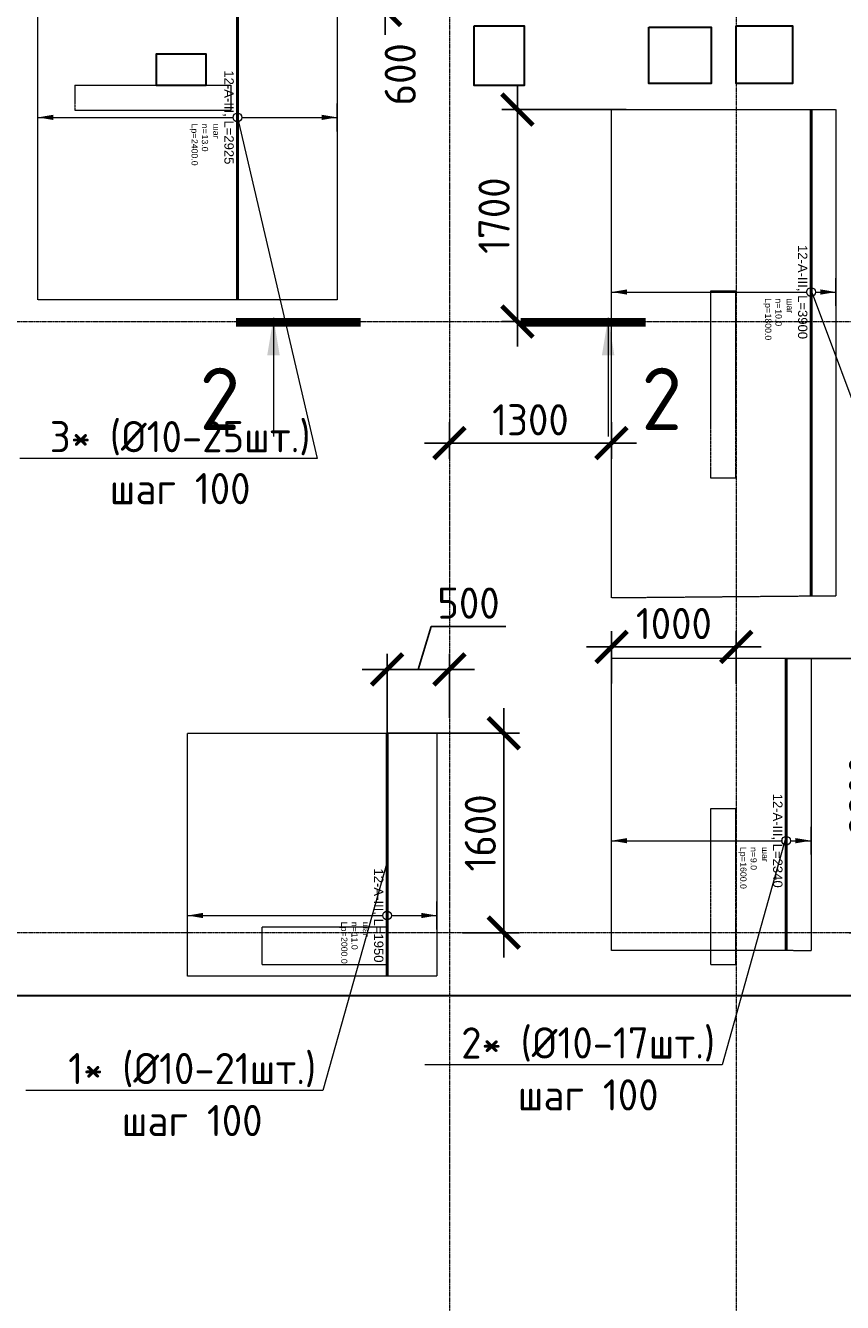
# Model space of a CAD drawing. Header units: millimetres. Extents: x -386473 to 311666, y -59273 to 291770.
# Tile 108 of 132: x 134808 to 141359, y 11851 to 22090. Entities that reach past the tile are written whole.
import ezdxf
from ezdxf import colors
from ezdxf.entities.mleader import LeaderData, LeaderLine
from ezdxf.enums import TextEntityAlignment as Align
from ezdxf.math import Vec2, Vec3

# ---------------------------------------------------------------- set-up
doc = ezdxf.new("R2010")
doc.units = ezdxf.units.MM
doc.set_wipeout_variables(frame=1)
for name, pattern in [('01 Штриховая _4 мм_', [6, 3.5, -2.5]), ('______5', [1100, 800, -100, 100, -100]), ('DASHED', [7, 5, -2, 0]), ('GOST2.303 4', [7, 5, -2, 0]), ('осевая', [50.8, 31.75, -6.35, 6.35, -6.35])]:
    doc.linetypes.add(name, pattern=pattern)
for name, color, linetype, lineweight in [('АрмСтер', 2, 'Continuous', 50), ('контур распр. стерхней', 2, 'GOST2.303 4', 20), ('Оси', 40, '______5', 18), ('Перекрытие ж_бетон', 1, 'Continuous', 30), ('подоснова', 151, 'Continuous', 5), ('РАЗМЕРЫ', 1, 'Continuous', 9), ('Узлы', 7, 'Continuous', 0)]:
    doc.layers.add(name, color=color, linetype=linetype, lineweight=lineweight)
doc.layers.add('АрмСтер_атрибуты', color=2, linetype='Continuous', lineweight=0, plot=False)
doc.layers.add('Колонна_ бетон', color=7, linetype='Continuous', lineweight=50, true_color=0xb4b496)
doc.styles.add('GOST-2.304_Type-B', font='GOST_Common.ttf')
doc.styles.get("Standard").update_dxf_attribs({"font": 'arial.ttf'})
doc.styles.add('Аннотативный', font='arial.ttf')
doc.dimstyles.new('СПДС', dxfattribs={"dimscale": 100, "dimtxt": 2.5, "dimasz": 2.5, "dimexe": 1.25, "dimexo": 0, "dimtad": 1, "dimdec": 0, "dimtxsty": 'GOST-2.304_Type-B', "dimblk": 'ARCHTICK', "dimcen": 2.5, "dimdle": 2, "dimadec": 0, "dimazin": 2, "dimtfac": 0.75, "dimtdec": 0, "dimtmove": 1, "dimatfit": 3, "dimfxl": 1, "dimtolj": 1, "dimarcsym": 1})

# ---------------------------------------------------------------- blocks, each defined once
blk = doc.blocks.new('оси2')
at = {"layer": 'Оси', "color": 16, "linetype": 'осевая', "lineweight": 0, "ltscale": 0.25, "transparency": 33554687}
for p, q in [((1015145.5, 5465.4), (1015145.5, -20739.3)), ((1017445.5, 5465.4), (1017445.5, -20739.3)), ((979200, -9792.9), (1032582.1, -9792.9)), ((979200, -14692.9), (1032582.1, -14692.9))]:
    blk.add_line(p, q, dxfattribs=at)
blk = doc.blocks.new('*U62')
at = {"layer": 'РАЗМЕРЫ'}
for p, q in [((112, 200), (-112, 200)), ((112, -1600), (-112, -1600))]:
    blk.add_line(p, q, dxfattribs=at)
at = {"layer": 'РАЗМЕРЫ', "ltscale": 15}
blk.add_line((0, -1600), (0, 200), dxfattribs=at)
at = {"layer": 'РАЗМЕРЫ'}
for points in [[(0, 200), (21, 75), (-21, 75)], [(0, -1600), (21, -1475), (-21, -1475)]]:
    blk.add_solid(points, dxfattribs=at)
at = {"layer": 'АрмСтер_атрибуты', "color": 215, "ltscale": 15, "style": 'Аннотативный'}
for s, p in [('шаг', (51, -194)), ('n=', (51, -285)), ('Lр=', (50, -368))]:
    blk.add_text(s, height=50, dxfattribs=at).set_placement(p)
at = {"layer": 'АрмСтер_атрибуты', "style": 'Аннотативный', "flags": 8}
blk.add_attdef('ПОЗ', (110, 30), '', height=75, dxfattribs=at)
at = {"layer": 'АрмСтер_атрибуты', "color": 215, "style": 'Аннотативный'}
for tag, p, flags in [('ШАГ', (191, -194), 10), ('КОЛ', (138, -285), 8), ('ШИРИНА', (173, -368), 8)]:
    blk.add_attdef(tag, p, '', height=50, dxfattribs=dict(at, flags=flags))
at = {"layer": 'АрмСтер_атрибуты', "flags": 9}
for tag, p in [('МАССА', (-1034, -1010)), ('ОБОЗНАЧЕНИЕ', (-1034, -1124))]:
    blk.add_attdef(tag, p, '', height=75, dxfattribs=at)
at = {"linetype": 'Continuous', "lineweight": 0}
blk.add_wipeout([(35, 0), (28, 21), (11, 33), (-11, 33), (-28, 21), (-35, 0), (-28, -21), (-11, -33), (11, -33), (28, -21)], dxfattribs=at)
at = {"color": 0, "linetype": 'ByBlock', "lineweight": -2, "ltscale": 100}
blk.add_line((-1463, 0), (2437, 0), dxfattribs=at)
at = {"layer": 'РАЗМЕРЫ'}
blk.add_circle((0, 0), 35, dxfattribs=at)
at = {"layer": 'АрмСтер_атрибуты', "style": 'Аннотативный', "flags": 8}
blk.add_attdef('НАИМЕНОВАНИЕ', text='', height=75, dxfattribs=at).set_placement((0, -29), align=Align.TOP_CENTER)
blk = doc.blocks.new('_None')
blk = doc.blocks.new('*U203')
at = {"layer": 'РАЗМЕРЫ'}
for p, q in [((112, 800), (-112, 800)), ((112, -1600), (-112, -1600))]:
    blk.add_line(p, q, dxfattribs=at)
at = {"layer": 'РАЗМЕРЫ', "ltscale": 15}
blk.add_line((0, -1600), (0, 800), dxfattribs=at)
at = {"layer": 'РАЗМЕРЫ'}
for points in [[(0, 800), (21, 675), (-21, 675)], [(0, -1600), (21, -1475), (-21, -1475)]]:
    blk.add_solid(points, dxfattribs=at)
at = {"layer": 'АрмСтер_атрибуты', "color": 215, "ltscale": 15, "style": 'Аннотативный'}
for s, p in [('шаг', (51, -194)), ('n=', (51, -285)), ('Lр=', (50, -368))]:
    blk.add_text(s, height=50, dxfattribs=at).set_placement(p)
at = {"layer": 'АрмСтер_атрибуты', "style": 'Аннотативный', "flags": 8}
blk.add_attdef('ПОЗ', (110, 30), '', height=75, dxfattribs=at)
at = {"layer": 'АрмСтер_атрибуты', "color": 215, "style": 'Аннотативный'}
for tag, p, flags in [('ШАГ', (191, -194), 10), ('КОЛ', (138, -285), 8), ('ШИРИНА', (173, -368), 8)]:
    blk.add_attdef(tag, p, '', height=50, dxfattribs=dict(at, flags=flags))
at = {"layer": 'АрмСтер_атрибуты', "flags": 9}
for tag, p in [('МАССА', (-1034, -1010)), ('ОБОЗНАЧЕНИЕ', (-1034, -1124))]:
    blk.add_attdef(tag, p, '', height=75, dxfattribs=at)
at = {"linetype": 'Continuous', "lineweight": 0}
blk.add_wipeout([(35, 0), (28, 21), (11, 33), (-11, 33), (-28, 21), (-35, 0), (-28, -21), (-11, -33), (11, -33), (28, -21)], dxfattribs=at)
at = {"color": 0, "linetype": 'ByBlock', "lineweight": -2, "ltscale": 100}
blk.add_line((-1463, 0), (1462, 0), dxfattribs=at)
at = {"layer": 'РАЗМЕРЫ'}
blk.add_circle((0, 0), 35, dxfattribs=at)
at = {"layer": 'АрмСтер_атрибуты', "style": 'Аннотативный', "flags": 8}
blk.add_attdef('НАИМЕНОВАНИЕ', text='', height=75, dxfattribs=at).set_placement((0, -29), align=Align.TOP_CENTER)
blk = doc.blocks.new('_ArchTick')
at = {"color": 0, "linetype": 'ByBlock', "const_width": 0.15}
blk.add_lwpolyline([(-0.5, -0.5), (0.5, 0.5)], dxfattribs=at)
blk = doc.blocks.new('*D239')
at = {"layer": 'DEFPOINTS', "color": 0, "transparency": 16777216}
for p in [(137307, 22816), (137692, 22816), (137599, 22216)]:
    blk.add_point(p, dxfattribs=at)
at = {"layer": 'РАЗМЕРЫ', "color": 0, "lineweight": -2, "transparency": 16777216}
for p, q in [((137692, 22016), (137692, 23016)), ((137307, 22816), (137817, 22816)), ((137599, 22216), (137817, 22216))]:
    blk.add_line(p, q, dxfattribs=at)
at = {"layer": 'РАЗМЕРЫ', "color": 0, "lineweight": -2, "transparency": 16777216, "xscale": 250, "yscale": 250, "zscale": 250}
for p, rotation in [((137692, 22816), 90), ((137692, 22216), 270)]:
    blk.add_blockref('_ArchTick', p, dxfattribs=dict(at, rotation=rotation))
at = {"layer": 'РАЗМЕРЫ', "color": 0, "lineweight": 0, "transparency": 16777216, "insert": (137813, 21699), "char_height": 250, "attachment_point": 5, "rotation": 90, "style": 'GOST-2.304_Type-B'}
blk.add_mtext('\\A1;600', dxfattribs=at)
blk = doc.blocks.new('*U246')
at = {"layer": 'РАЗМЕРЫ'}
for p, q in [((112, 200), (-112, 200)), ((112, -1400), (-112, -1400))]:
    blk.add_line(p, q, dxfattribs=at)
at = {"layer": 'РАЗМЕРЫ', "ltscale": 15}
blk.add_line((0, -1400), (0, 200), dxfattribs=at)
at = {"layer": 'РАЗМЕРЫ'}
for points in [[(0, 200), (21, 75), (-21, 75)], [(0, -1400), (21, -1275), (-21, -1275)]]:
    blk.add_solid(points, dxfattribs=at)
at = {"layer": 'АрмСтер_атрибуты', "color": 215, "ltscale": 15, "style": 'Аннотативный'}
for s, p in [('шаг', (51, -194)), ('n=', (51, -285)), ('Lр=', (50, -368))]:
    blk.add_text(s, height=50, dxfattribs=at).set_placement(p)
at = {"layer": 'АрмСтер_атрибуты', "style": 'Аннотативный', "flags": 8}
blk.add_attdef('ПОЗ', (110, 30), '', height=75, dxfattribs=at)
at = {"layer": 'АрмСтер_атрибуты', "color": 215, "style": 'Аннотативный'}
for tag, p, flags in [('ШАГ', (191, -194), 10), ('КОЛ', (138, -285), 8), ('ШИРИНА', (173, -368), 8)]:
    blk.add_attdef(tag, p, '', height=50, dxfattribs=dict(at, flags=flags))
at = {"layer": 'АрмСтер_атрибуты', "flags": 9}
for tag, p in [('МАССА', (-1034, -1010)), ('ОБОЗНАЧЕНИЕ', (-1034, -1124))]:
    blk.add_attdef(tag, p, '', height=75, dxfattribs=at)
at = {"linetype": 'Continuous', "lineweight": 0}
blk.add_wipeout([(35, 0), (28, 21), (11, 33), (-11, 33), (-28, 21), (-35, 0), (-28, -21), (-11, -33), (11, -33), (28, -21)], dxfattribs=at)
at = {"color": 0, "linetype": 'ByBlock', "lineweight": -2, "ltscale": 100}
blk.add_line((-1463, 0), (877, 0), dxfattribs=at)
at = {"layer": 'РАЗМЕРЫ'}
blk.add_circle((0, 0), 35, dxfattribs=at)
at = {"layer": 'АрмСтер_атрибуты', "style": 'Аннотативный', "flags": 8}
blk.add_attdef('НАИМЕНОВАНИЕ', text='', height=75, dxfattribs=at).set_placement((0, -29), align=Align.TOP_CENTER)
blk = doc.blocks.new('*U249')
at = {"layer": 'РАЗМЕРЫ'}
for p, q in [((112, 400), (-112, 400)), ((112, -1600), (-112, -1600))]:
    blk.add_line(p, q, dxfattribs=at)
at = {"layer": 'РАЗМЕРЫ', "ltscale": 15}
blk.add_line((0, -1600), (0, 400), dxfattribs=at)
at = {"layer": 'РАЗМЕРЫ'}
for points in [[(0, 400), (21, 275), (-21, 275)], [(0, -1600), (21, -1475), (-21, -1475)]]:
    blk.add_solid(points, dxfattribs=at)
at = {"layer": 'АрмСтер_атрибуты', "color": 215, "ltscale": 15, "style": 'Аннотативный'}
for s, p in [('шаг', (51, -194)), ('n=', (51, -285)), ('Lр=', (50, -368))]:
    blk.add_text(s, height=50, dxfattribs=at).set_placement(p)
at = {"layer": 'АрмСтер_атрибуты', "style": 'Аннотативный', "flags": 8}
blk.add_attdef('ПОЗ', (110, 30), '', height=75, dxfattribs=at)
at = {"layer": 'АрмСтер_атрибуты', "color": 215, "style": 'Аннотативный'}
for tag, p, flags in [('ШАГ', (191, -194), 10), ('КОЛ', (138, -285), 8), ('ШИРИНА', (173, -368), 8)]:
    blk.add_attdef(tag, p, '', height=50, dxfattribs=dict(at, flags=flags))
at = {"layer": 'АрмСтер_атрибуты', "flags": 9}
for tag, p in [('МАССА', (-1034, -1010)), ('ОБОЗНАЧЕНИЕ', (-1034, -1124))]:
    blk.add_attdef(tag, p, '', height=75, dxfattribs=at)
at = {"linetype": 'Continuous', "lineweight": 0}
blk.add_wipeout([(35, 0), (28, 21), (11, 33), (-11, 33), (-28, 21), (-35, 0), (-28, -21), (-11, -33), (11, -33), (28, -21)], dxfattribs=at)
at = {"color": 0, "linetype": 'ByBlock', "lineweight": -2, "ltscale": 100}
blk.add_line((-1463, 0), (487, 0), dxfattribs=at)
at = {"layer": 'РАЗМЕРЫ'}
blk.add_circle((0, 0), 35, dxfattribs=at)
at = {"layer": 'АрмСтер_атрибуты', "style": 'Аннотативный', "flags": 8}
blk.add_attdef('НАИМЕНОВАНИЕ', text='', height=75, dxfattribs=at).set_placement((0, -29), align=Align.TOP_CENTER)
blk = doc.blocks.new('*D291')
at = {"layer": 'DEFPOINTS', "color": 0, "transparency": 16777216}
for p in [(138207, 16927), (138207, 16539), (137707, 16416)]:
    blk.add_point(p, dxfattribs=at)
at = {"layer": 'РАЗМЕРЫ', "color": 0, "lineweight": -2, "transparency": 16777216}
for p, q in [((137957, 16927), (138060, 17271)), ((138060, 17271), (138660, 17271)), ((137707, 16416), (137707, 17052)), ((138207, 16539), (138207, 17052)), ((137507, 16927), (138407, 16927))]:
    blk.add_line(p, q, dxfattribs=at)
at = {"layer": 'РАЗМЕРЫ', "color": 0, "lineweight": -2, "transparency": 16777216, "xscale": 250, "yscale": 250, "zscale": 250, "rotation": 180}
blk.add_blockref('_ArchTick', (137707, 16927), dxfattribs=at)
at = {"layer": 'РАЗМЕРЫ', "color": 0, "lineweight": -2, "transparency": 16777216, "xscale": 250, "yscale": 250, "zscale": 250}
blk.add_blockref('_ArchTick', (138207, 16927), dxfattribs=at)
at = {"layer": 'РАЗМЕРЫ', "color": 0, "lineweight": 0, "transparency": 16777216, "insert": (138360, 17459), "char_height": 250, "attachment_point": 5, "style": 'GOST-2.304_Type-B'}
blk.add_mtext('\\A1;500', dxfattribs=at)
blk = doc.blocks.new('*D292')
at = {"layer": 'DEFPOINTS', "color": 0, "transparency": 16777216}
for p in [(137707, 16416), (138643, 16416), (138311, 14816)]:
    blk.add_point(p, dxfattribs=at)
at = {"layer": 'РАЗМЕРЫ', "color": 0, "lineweight": -2, "transparency": 16777216}
for p, q in [((138643, 14616), (138643, 16616)), ((137707, 16416), (138768, 16416)), ((138311, 14816), (138768, 14816))]:
    blk.add_line(p, q, dxfattribs=at)
at = {"layer": 'РАЗМЕРЫ', "color": 0, "lineweight": -2, "transparency": 16777216, "xscale": 250, "yscale": 250, "zscale": 250}
for p, rotation in [((138643, 16416), 90), ((138643, 14816), 270)]:
    blk.add_blockref('_ArchTick', p, dxfattribs=dict(at, rotation=rotation))
at = {"layer": 'РАЗМЕРЫ', "color": 0, "lineweight": 0, "transparency": 16777216, "insert": (138455, 15616), "char_height": 250, "attachment_point": 5, "rotation": 90, "style": 'GOST-2.304_Type-B'}
blk.add_mtext('\\A1;1600', dxfattribs=at)
blk = doc.blocks.new('*D295')
at = {"layer": 'DEFPOINTS', "color": 0, "transparency": 16777216}
for p in [(140907, 17016), (141412, 14816), (141724, 14816)]:
    blk.add_point(p, dxfattribs=at)
at = {"layer": 'РАЗМЕРЫ', "color": 0, "lineweight": -2, "transparency": 16777216}
for p, q in [((141724, 17216), (141724, 14616)), ((140907, 17016), (141849, 17016)), ((141412, 14816), (141849, 14816))]:
    blk.add_line(p, q, dxfattribs=at)
at = {"layer": 'РАЗМЕРЫ', "color": 0, "lineweight": -2, "transparency": 16777216, "xscale": 250, "yscale": 250, "zscale": 250}
for p, rotation in [((141724, 17016), 90), ((141724, 14816), 270)]:
    blk.add_blockref('_ArchTick', p, dxfattribs=dict(at, rotation=rotation))
at = {"layer": 'РАЗМЕРЫ', "color": 0, "lineweight": 0, "transparency": 16777216, "insert": (141536, 15916), "char_height": 250, "attachment_point": 5, "rotation": 90, "style": 'GOST-2.304_Type-B'}
blk.add_mtext('\\A1;2200', dxfattribs=at)
blk = doc.blocks.new('*D296')
at = {"layer": 'DEFPOINTS', "color": 0, "transparency": 16777216}
for p in [(139507, 17108), (139507, 16813), (140507, 16811)]:
    blk.add_point(p, dxfattribs=at)
at = {"layer": 'РАЗМЕРЫ', "color": 0, "lineweight": -2, "transparency": 16777216}
for p, q in [((139507, 16813), (139507, 17233)), ((140507, 16811), (140507, 17233)), ((140707, 17108), (139307, 17108))]:
    blk.add_line(p, q, dxfattribs=at)
at = {"layer": 'РАЗМЕРЫ', "color": 0, "lineweight": -2, "transparency": 16777216, "xscale": 250, "yscale": 250, "zscale": 250, "rotation": 180}
blk.add_blockref('_ArchTick', (139507, 17108), dxfattribs=at)
at = {"layer": 'РАЗМЕРЫ', "color": 0, "lineweight": -2, "transparency": 16777216, "xscale": 250, "yscale": 250, "zscale": 250}
blk.add_blockref('_ArchTick', (140507, 17108), dxfattribs=at)
at = {"layer": 'РАЗМЕРЫ', "color": 0, "lineweight": 0, "transparency": 16777216, "insert": (140007, 17295), "char_height": 250, "attachment_point": 5, "style": 'GOST-2.304_Type-B'}
blk.add_mtext('\\A1;1000', dxfattribs=at)
blk = doc.blocks.new('*D297')
at = {"layer": 'DEFPOINTS', "color": 0, "transparency": 16777216}
for p in [(139624, 21416, 360), (138752, 19716), (139376, 19716)]:
    blk.add_point(p, dxfattribs=at)
at = {"layer": 'РАЗМЕРЫ', "color": 0, "lineweight": -2, "transparency": 16777216}
for p, q in [((138752, 21616), (138752, 19516)), ((139624, 21416), (138627, 21416)), ((139376, 19716), (138627, 19716))]:
    blk.add_line(p, q, dxfattribs=at)
at = {"layer": 'РАЗМЕРЫ', "color": 0, "lineweight": -2, "transparency": 16777216, "xscale": 250, "yscale": 250, "zscale": 250}
for p, rotation in [((138752, 21416), 90), ((138752, 19716), 270)]:
    blk.add_blockref('_ArchTick', p, dxfattribs=dict(at, rotation=rotation))
at = {"layer": 'РАЗМЕРЫ', "color": 0, "lineweight": 0, "transparency": 16777216, "insert": (138565, 20566), "char_height": 250, "attachment_point": 5, "rotation": 90, "style": 'GOST-2.304_Type-B'}
blk.add_mtext('\\A1;1700', dxfattribs=at)
blk = doc.blocks.new('стены подвала')
at = {"layer": 'Колонна_ бетон', "color": 252, "linetype": 'DASHED', "lineweight": 0, "ltscale": 0.3, "true_color": 0x939598, "transparency": 33554687}
for p, q in [((-169398, -19875, 160), (-169398, -20075, 160)), ((-169398, -19875, 160), (-169398, -19875, 160)), ((-169398, -19875, 160), (-168148, -19875, 160)), ((-168148, -19875, 160), (-168148, -20075, 160)), ((-168148, -19875, 160), (-168148, -19875, 160)), ((-169398, -20075, 160), (-169398, -20075, 160)), ((-169398, -20075, 160), (-168148, -20075, 160)), ((-168148, -20075, 160), (-168148, -20075, 160)), ((-164297, -21525, 160), (-164297, -21525, 160)), ((-164297, -21525, 160), (-164097, -21525, 160)), ((-164297, -23025, 160), (-164297, -21525, 160)), ((-164097, -21525, 160), (-164097, -21525, 160)), ((-164097, -23025, 160), (-164097, -21525, 160)), ((-164097, -23025, 160), (-164297, -23025, 160)), ((-164297, -23025, 160), (-164297, -23025, 160)), ((-164097, -23025, 160), (-164097, -23025, 160)), ((-164297, -26925, 160), (-164297, -25675, 160)), ((-164297, -25675, 160), (-164097, -25675, 160)), ((-164097, -26925, 160), (-164097, -25675, 160)), ((-167897, -26625, 160), (-166897, -26625, 160)), ((-167897, -26925, 160), (-167897, -26625, 160)), ((-166897, -26925, 160), (-166897, -26625, 160)), ((-167897, -26925, 160), (-166897, -26925, 160)), ((-164297, -26925, 160), (-164097, -26925, 160))]:
    blk.add_line(p, q, dxfattribs=at)
blk = doc.blocks.new('отверстия')
at = {"layer": 'Перекрытие ж_бетон', "color": 1, "lineweight": 30}
blk.add_lwpolyline([(-160947, 82270), (-160547, 82270), (-160547, 81790), (-160947, 81790)], close=True, dxfattribs=at)
at = {"layer": 'Перекрытие ж_бетон', "color": 3, "lineweight": 30}
for points in [[(-159547, 82257), (-159047, 82257), (-159047, 81807), (-159547, 81807)], [(-158847, 82270), (-158397, 82270), (-158397, 81807), (-158847, 81807)]]:
    blk.add_lwpolyline(points, close=True, dxfattribs=at)
at = {"layer": 'Перекрытие ж_бетон', "lineweight": 30}
blk.add_lwpolyline([(-163097, 81792), (-163097, 82042), (-163497, 82042), (-163497, 81792)], close=True, dxfattribs=at)
blk = doc.blocks.new('*D362')
at = {"layer": 'DEFPOINTS', "color": 0, "transparency": 16777216}
for p in [(138207, 18910), (139507, 18910, 360), (139507, 18742)]:
    blk.add_point(p, dxfattribs=at)
at = {"layer": 'РАЗМЕРЫ', "color": 0, "lineweight": -2, "transparency": 16777216}
for p, q in [((138207, 18910), (138207, 18617)), ((139507, 18910), (139507, 18617)), ((138007, 18742), (139707, 18742))]:
    blk.add_line(p, q, dxfattribs=at)
at = {"layer": 'РАЗМЕРЫ', "color": 0, "lineweight": -2, "transparency": 16777216, "xscale": 250, "yscale": 250, "zscale": 250, "rotation": 180}
blk.add_blockref('_ArchTick', (138207, 18742), dxfattribs=at)
at = {"layer": 'РАЗМЕРЫ', "color": 0, "lineweight": -2, "transparency": 16777216, "xscale": 250, "yscale": 250, "zscale": 250}
blk.add_blockref('_ArchTick', (139507, 18742), dxfattribs=at)
at = {"layer": 'РАЗМЕРЫ', "color": 0, "lineweight": 0, "transparency": 16777216, "insert": (138857, 18929), "char_height": 250, "attachment_point": 5, "style": 'GOST-2.304_Type-B'}
blk.add_mtext('\\A1;1300', dxfattribs=at)

msp = doc.modelspace()

# ---------------------------------------------------------------- linework, layer by layer
at = {"layer": 'контур распр. стерхней', "linetype": '01 Штриховая _4 мм_'}
for points in [[(134907.1, 19891.3), (134907.1, 22816.3), (137307.1, 22816.3), (137307.1, 19891.3)], [(139507.1, 14674), (139507.1, 17018.6), (141107.1, 17016.3), (141107.1, 14671.7)], [(136107.1, 14466.3), (136107.1, 16416.3), (138107.1, 16416.3), (138107.1, 14466.3)]]:
    msp.add_lwpolyline(points, close=True, dxfattribs=at)
at = {"layer": 'контур распр. стерхней', "linetype": '01 Штриховая _4 мм_', "elevation": 360}
msp.add_lwpolyline([(139506.7, 17500.1), (139506.7, 21415.9), (141306.7, 21415.9), (141306.7, 17515.9)], close=True, dxfattribs=at)
at = {"layer": 'Перекрытие ж_бетон'}
msp.add_lwpolyline([(106457.1, 14561.5), (110557.1, 14561.4), (110557.1, 14311.5), (147357.1, 14311.5), (147357.1, 14561.5), (153757.1, 14561.5), (153757.1, 31461.5), (106207.2, 31461.5), (106207.2, 17461.5), (106457.1, 17461.5), (106457.1, 14561.5)], dxfattribs=at)
at = {"layer": 'Узлы', "color": 1, "linetype": 'Continuous', "lineweight": 0}
msp.add_line((136796.3, 19746, 3100), (136796.3, 18796, 3100), dxfattribs=at)
at = {"layer": 'Узлы', "color": 1, "linetype": 'Continuous', "lineweight": 0, "const_width": 70, "elevation": 3100}
msp.add_lwpolyline([(136496.3, 19711), (137496.3, 19711)], dxfattribs=at)
at = {"layer": 'Узлы', "color": 1, "linetype": 'Continuous', "lineweight": 0}
msp.add_solid([(136796.3, 19746, 3100), (136846.6, 19445.6, 3100), (136746, 19445.6, 3100)], dxfattribs=at)

# ---------------------------------------------------------------- block references
at = {"layer": 'подоснова', "color": 2, "ltscale": 0.3}
msp.add_blockref('оси2', (-876938.7, 29509.2), dxfattribs=at)

# ---------------------------------------------------------------- texts
at = {"layer": 'Узлы', "color": 1, "linetype": 'Continuous', "lineweight": 0, "insert": (136366.3, 19096, 3100), "char_height": 500, "attachment_point": 5, "style": 'GOST-2.304_Type-B'}
msp.add_mtext_dynamic_manual_height_columns('2', width=723.88, gutter_width=25, heights=[0], dxfattribs=at)

# ---------------------------------------------------------------- leaders
at = {"layer": 'подоснова', "color": 3, "ltscale": 0.3}
ml = msp.add_multileader_mtext('Standard', dxfattribs=at)
ml.set_content('1* (%%C10-21шт.)\\Pшаг 100', color=3, style='GOST-2.304_Type-B')
ml.set_leader_properties(color=256, linetype='ByLayer', lineweight=15)
ml.set_arrow_properties(name='NONE')
ml.build(insert=Vec2(0, 0))
ml.multileader.update_dxf_attribs({"text_left_attachment_type": 6, "text_right_attachment_type": 6, "dogleg_length": 0.1, "arrow_head_size": 18})
ctx = ml.context
ctx.base_point, ctx.char_height, ctx.arrow_head_size, ctx.landing_gap_size, ctx.plane_origin = Vec3(135096.2, 13551.5), 250, 18, 20, Vec3(129066.5, 18237.5)
ctx.left_attachment, ctx.right_attachment, ctx.text_align_type = 6, 6, 1
notes = []
notes.append((ctx, [(1, (1, 1, 0), (137193.2, 13551.5), (-1, 0), 0.1, [(0, [(137707.1, 15383.3)], 0, [])])]))
ctx.mtext.insert, ctx.mtext.alignment, ctx.mtext.flow_direction = Vec3(136144.6, 13851.5), 2, 5
for ctx, leaders in notes:
    for number, flags, end, landing, length, lines in leaders:
        leader = LeaderData()
        leader.index, (leader.has_last_leader_line, leader.has_dogleg_vector, leader.attachment_direction) = number, flags
        leader.last_leader_point, leader.dogleg_vector, leader.dogleg_length = Vec3(end), Vec3(landing), length
        for number, points, colour, breaks in lines:
            line = LeaderLine()
            line.index, line.vertices, line.color, line.breaks = number, Vec3.list(points), colors.encode_raw_color(colour), breaks
            leader.lines.append(line)
        ctx.leaders.append(leader)

# ---------------------------------------------------------------- next in the draw order: block references
at = {"layer": 'АрмСтер', "ltscale": 15}
ref = msp.add_blockref('*U203', (136507.1, 21353.8), dxfattribs=dict(at, rotation=270))
ref.add_attrib('НАИМЕНОВАНИЕ', '12-A-III, L=2925', dxfattribs={"layer": 'АрмСтер_атрибуты', "height": 75, "rotation": 270, "style": 'Аннотативный', "flags": 8}).set_placement((136477.8, 21353.8), align=Align.TOP_CENTER)
ref.add_attrib('КОЛ', '13.0', (136222, 21215.7), dxfattribs={"layer": 'АрмСтер_атрибуты', "color": 215, "height": 50, "rotation": 270, "style": 'Аннотативный', "flags": 8})
ref.add_attrib('ШИРИНА', '2400.0', (136139.3, 21180.9), dxfattribs={"layer": 'АрмСтер_атрибуты', "color": 215, "height": 50, "rotation": 270, "style": 'Аннотативный', "flags": 8})
ref = msp.add_blockref('*U62', (141106.7, 19953.4, 360), dxfattribs=dict(at, rotation=270))
ref.add_attrib('НАИМЕНОВАНИЕ', '12-A-III, L=3900', dxfattribs={"layer": 'АрмСтер_атрибуты', "height": 75, "rotation": 270, "style": 'Аннотативный', "flags": 8}).set_placement((141077.4, 19953.4, 360), align=Align.TOP_CENTER)
ref.add_attrib('КОЛ', '10.0', (140821.6, 19815.3, 360), dxfattribs={"layer": 'АрмСтер_атрибуты', "color": 215, "height": 50, "rotation": 270, "style": 'Аннотативный', "flags": 8})
ref.add_attrib('ШИРИНА', '1800.0', (140738.9, 19780.5, 360), dxfattribs={"layer": 'АрмСтер_атрибуты', "color": 215, "height": 50, "rotation": 270, "style": 'Аннотативный', "flags": 8})

# ---------------------------------------------------------------- next in the draw order: linework, layer by layer
at = {"layer": 'Узлы', "color": 1, "linetype": 'Continuous', "lineweight": 0}
msp.add_line((139479.8, 19746, 3100), (139479.8, 18796, 3100), dxfattribs=at)
at = {"layer": 'Узлы', "color": 1, "linetype": 'Continuous', "lineweight": 0, "const_width": 70, "elevation": 3100}
msp.add_lwpolyline([(139779.8, 19711), (138779.8, 19711)], dxfattribs=at)
at = {"layer": 'Узлы', "color": 1, "linetype": 'Continuous', "lineweight": 0}
msp.add_solid([(139479.8, 19746, 3100), (139530.1, 19445.6, 3100), (139429.5, 19445.6, 3100)], dxfattribs=at)

# ---------------------------------------------------------------- next in the draw order: texts
at = {"layer": 'Узлы', "color": 1, "linetype": 'Continuous', "lineweight": 0, "insert": (139909.8, 19096, 3100), "char_height": 500, "attachment_point": 5, "style": 'GOST-2.304_Type-B'}
msp.add_mtext_dynamic_manual_height_columns('2', width=723.88, gutter_width=25, heights=[0], dxfattribs=at)

# ---------------------------------------------------------------- next in the draw order: dimensions: what is measured, and where the dimension line sits
at = {"layer": 'РАЗМЕРЫ', "color": 1, "lineweight": 0}
dim = msp.add_linear_dim(base=(137691.8, 22816.3), p1=(137598.6, 22216.3), p2=(137307.1, 22816.3), angle=270, dimstyle='СПДС', dxfattribs=at)
dim.commit()
dim.dimension.update_dxf_attribs({"geometry": '*D239', "text_midpoint": (138000.9, 21698.8), "dimtype": 160})
dim = msp.add_linear_dim(base=(138752.3, 19716.3), p1=(139623.9, 21415.9, 360), p2=(139375.6, 19716.3), angle=90, dimstyle='СПДС', dxfattribs=at)
dim.commit()
dim.dimension.update_dxf_attribs({"geometry": '*D297', "text_midpoint": (138564.8, 20566.1)})
dim = msp.add_linear_dim(base=(139506.7, 18741.8), p1=(138206.9, 18910.4), p2=(139506.7, 18910.4, 360), dimstyle='СПДС', dxfattribs=at)
dim.commit()
dim.dimension.update_dxf_attribs({"geometry": '*D362', "text_midpoint": (138856.8, 18929.3)})

# ---------------------------------------------------------------- next in the draw order: leaders
at = {"layer": 'подоснова', "color": 3, "ltscale": 0.3}
ml = msp.add_multileader_mtext('Standard', dxfattribs=at)
ml.set_content('3* (%%C10-25шт.)\\Pшаг 100', color=3, style='GOST-2.304_Type-B')
ml.set_leader_properties(color=256, linetype='ByLayer', lineweight=15)
ml.set_arrow_properties(name='NONE')
ml.build(insert=Vec2(0, 0))
ml.multileader.update_dxf_attribs({"text_left_attachment_type": 6, "text_right_attachment_type": 6, "dogleg_length": 0.1, "arrow_head_size": 18})
ctx = ml.context
ctx.base_point, ctx.char_height, ctx.arrow_head_size, ctx.landing_gap_size, ctx.plane_origin = Vec3(134949.7, 18618.6), 250, 18, 20, Vec3(127866.5, 24207.9)
ctx.left_attachment, ctx.right_attachment, ctx.text_align_type = 6, 6, 1
notes = []
notes.append((ctx, [(1, (1, 1, 0), (137146.6, 18618.6), (-1, 0), 0.1, [(0, [(136507.1, 21353.8)], 0, [])])]))
ctx.mtext.insert, ctx.mtext.alignment, ctx.mtext.flow_direction = Vec3(136048.1, 18918.6), 2, 5
ml = msp.add_multileader_mtext('Standard', dxfattribs=at)
ml.set_content('4* (%%C10-19шт.)\\Pшаг 100', color=3, style='GOST-2.304_Type-B')
ml.set_leader_properties(color=256, linetype='ByLayer', lineweight=15)
ml.set_arrow_properties(name='NONE')
ml.build(insert=Vec2(0, 0))
ml.multileader.update_dxf_attribs({"text_left_attachment_type": 6, "text_right_attachment_type": 6, "dogleg_length": 0.1, "arrow_head_size": 18})
ctx = ml.context
ctx.base_point, ctx.char_height, ctx.arrow_head_size, ctx.landing_gap_size, ctx.plane_origin = Vec3(141857.8, 17961.2, 360), 250, 18, 20, Vec3(132466.1, 22818.5, 360)
ctx.left_attachment, ctx.right_attachment, ctx.text_align_type = 6, 6, 1
notes.append((ctx, [(0, (1, 1, 0), (141857.7, 17961.2, 360), (1, 0), 0.1, [(0, [(141106.7, 19964.4, 360)], 0, [])])]))
ctx.mtext.insert, ctx.mtext.alignment, ctx.mtext.flow_direction = Vec3(142943.7, 18261.2, 360), 2, 5
for ctx, leaders in notes:
    for number, flags, end, landing, length, lines in leaders:
        leader = LeaderData()
        leader.index, (leader.has_last_leader_line, leader.has_dogleg_vector, leader.attachment_direction) = number, flags
        leader.last_leader_point, leader.dogleg_vector, leader.dogleg_length = Vec3(end), Vec3(landing), length
        for number, points, colour, breaks in lines:
            line = LeaderLine()
            line.index, line.vertices, line.color, line.breaks = number, Vec3.list(points), colors.encode_raw_color(colour), breaks
            leader.lines.append(line)
        ctx.leaders.append(leader)

# ---------------------------------------------------------------- next in the draw order: block references
at = {"layer": 'АрмСтер', "ltscale": 15}
ref = msp.add_blockref('*U246', (140907.1, 15553.8), dxfattribs=dict(at, rotation=270))
ref.add_attrib('НАИМЕНОВАНИЕ', '12-A-III, L=2340', dxfattribs={"layer": 'АрмСтер_атрибуты', "height": 75, "rotation": 270, "style": 'Аннотативный', "flags": 8}).set_placement((140877.8, 15553.8), align=Align.TOP_CENTER)
ref.add_attrib('КОЛ', '9.0', (140622, 15415.7), dxfattribs={"layer": 'АрмСтер_атрибуты', "color": 215, "height": 50, "rotation": 270, "style": 'Аннотативный', "flags": 8})
ref.add_attrib('ШИРИНА', '1600.0', (140539.3, 15380.9), dxfattribs={"layer": 'АрмСтер_атрибуты', "color": 215, "height": 50, "rotation": 270, "style": 'Аннотативный', "flags": 8})

# ---------------------------------------------------------------- next in the draw order: dimensions: what is measured, and where the dimension line sits
at = {"layer": 'РАЗМЕРЫ', "color": 1, "lineweight": 0}
dim = msp.add_linear_dim(base=(139507.1, 17107.5), p1=(140506.9, 16811.4), p2=(139507.1, 16812.5), dimstyle='СПДС', dxfattribs=at)
dim.commit()
dim.dimension.update_dxf_attribs({"geometry": '*D296', "text_midpoint": (140007, 17295)})
dim = msp.add_linear_dim(base=(141723.9, 14816.3), p1=(140907.1, 17016.3), p2=(141411.8, 14816.3), angle=90, dimstyle='СПДС', dxfattribs=at)
dim.commit()
dim.dimension.update_dxf_attribs({"geometry": '*D295', "text_midpoint": (141536.4, 15916.3)})

# ---------------------------------------------------------------- next in the draw order: leaders
at = {"layer": 'подоснова', "color": 3, "ltscale": 0.3}
ml = msp.add_multileader_mtext('Standard', dxfattribs=at)
ml.set_content('2* (%%C10-17шт.)\\Pшаг 100', color=3, style='GOST-2.304_Type-B')
ml.set_leader_properties(color=256, linetype='ByLayer', lineweight=15)
ml.set_arrow_properties(name='NONE')
ml.build(insert=Vec2(0, 0))
ml.multileader.update_dxf_attribs({"text_left_attachment_type": 6, "text_right_attachment_type": 6, "dogleg_length": 0.1, "arrow_head_size": 18})
ctx = ml.context
ctx.base_point, ctx.char_height, ctx.arrow_head_size, ctx.landing_gap_size, ctx.plane_origin = Vec3(138246.2, 13757), 250, 18, 20, Vec3(132266.5, 18442.9)
ctx.left_attachment, ctx.right_attachment, ctx.text_align_type = 6, 6, 1
notes = []
notes.append((ctx, [(1, (1, 1, 0), (140393.2, 13757), (-1, 0), 0.1, [(0, [(140907.1, 15588.8)], 0, [])])]))
ctx.mtext.insert, ctx.mtext.alignment, ctx.mtext.flow_direction = Vec3(139319.6, 14057), 2, 5
for ctx, leaders in notes:
    for number, flags, end, landing, length, lines in leaders:
        leader = LeaderData()
        leader.index, (leader.has_last_leader_line, leader.has_dogleg_vector, leader.attachment_direction) = number, flags
        leader.last_leader_point, leader.dogleg_vector, leader.dogleg_length = Vec3(end), Vec3(landing), length
        for number, points, colour, breaks in lines:
            line = LeaderLine()
            line.index, line.vertices, line.color, line.breaks = number, Vec3.list(points), colors.encode_raw_color(colour), breaks
            leader.lines.append(line)
        ctx.leaders.append(leader)

# ---------------------------------------------------------------- next in the draw order: block references
at = {"layer": 'АрмСтер', "ltscale": 15}
ref = msp.add_blockref('*U249', (137707.1, 14953.8), dxfattribs=dict(at, rotation=270))
ref.add_attrib('НАИМЕНОВАНИЕ', '12-A-III, L=1950', dxfattribs={"layer": 'АрмСтер_атрибуты', "height": 75, "rotation": 270, "style": 'Аннотативный', "flags": 8}).set_placement((137677.8, 14953.8), align=Align.TOP_CENTER)
ref.add_attrib('КОЛ', '11.0', (137422, 14815.7), dxfattribs={"layer": 'АрмСтер_атрибуты', "color": 215, "height": 50, "rotation": 270, "style": 'Аннотативный', "flags": 8})
ref.add_attrib('ШИРИНА', '2000.0', (137339.3, 14780.9), dxfattribs={"layer": 'АрмСтер_атрибуты', "color": 215, "height": 50, "rotation": 270, "style": 'Аннотативный', "flags": 8})

# ---------------------------------------------------------------- next in the draw order: block references
at = {"layer": 'РАЗМЕРЫ'}
msp.add_blockref('стены подвала', (304601.5, 41486.8), dxfattribs=at)
at = {"layer": 'РАЗМЕРЫ', "color": 6}
msp.add_blockref('отверстия', (299353.9, -60180.9, 160), dxfattribs=at)

# ---------------------------------------------------------------- next in the draw order: dimensions: what is measured, and where the dimension line sits
at = {"layer": 'РАЗМЕРЫ', "color": 1, "lineweight": 0}
dim = msp.add_linear_dim(base=(138206.9, 16927.3), p1=(137707.1, 16416.3), p2=(138206.9, 16539.1), dimstyle='СПДС', dxfattribs=at)
dim.commit()
dim.dimension.update_dxf_attribs({"geometry": '*D291', "text_midpoint": (138122.6, 17458.5)})
dim = msp.add_linear_dim(base=(138642.8, 16416.3), p1=(138311, 14816.3), p2=(137707.1, 16416.3), angle=90, dimstyle='СПДС', dxfattribs=at)
dim.commit()
dim.dimension.update_dxf_attribs({"geometry": '*D292', "text_midpoint": (138455.3, 15616.3)})

doc.saveas('drawing.dxf')
